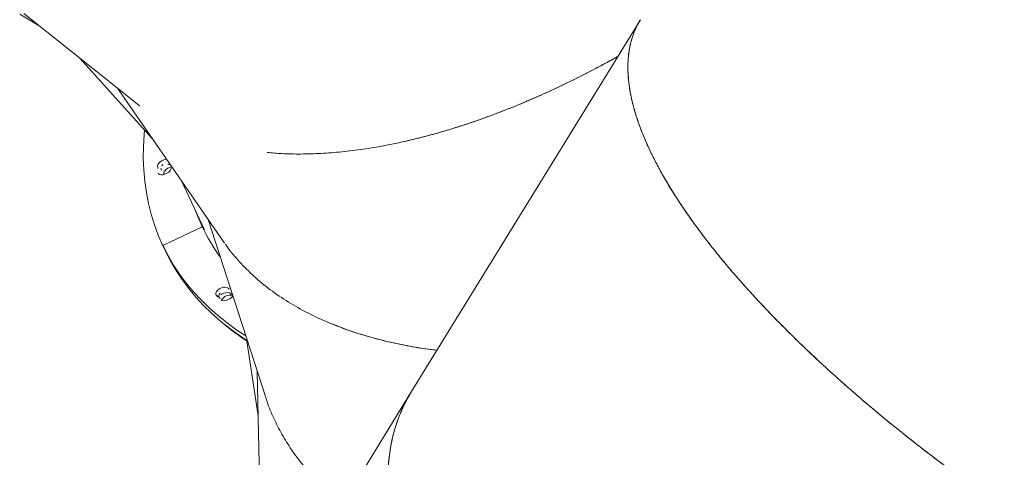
# Model space of a CAD drawing. Extents: x 5459245 to 5462690, y 5971016 to 5972523.
# Tile 48 of 136: x 5462442.36 to 5462442.923, y 5972214.01 to 5972214.26. Entities that reach past the tile are written whole.
import ezdxf

# ---------------------------------------------------------------- set-up
doc = ezdxf.new("R2010")
doc.units = 0
doc.layers.add('A_MAŁA ARCHITEKTURA', color=195, linetype='CONTINUOUS', lineweight=9)

# ---------------------------------------------------------------- blocks, each defined once
blk = doc.blocks.new('MEGA')
at = {"layer": 'A_MAŁA ARCHITEKTURA'}
for p, q in [((5462444.17795949, 5972218.905882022), (5462444.167770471, 5972218.822313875)), ((5462444.176421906, 5972218.907687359), (5462444.176539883, 5972218.894238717)), ((5462444.173031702, 5972218.865465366), (5462444.155694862, 5972218.806112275)), ((5462444.169670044, 5972218.837893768), (5462444.126598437, 5972218.739943)), ((5462444.143888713, 5972218.779263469), (5462444.126767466, 5972218.75296519)), ((5462444.106514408, 5972218.76843369), (5462444.104662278, 5972218.765588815)), ((5462444.104947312, 5972218.76602745), (5462444.106799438, 5972218.768872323)), ((5462444.107074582, 5972218.768381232), (5462444.127122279, 5972218.755336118)), ((5462444.10494152, 5972218.76601773), (5462444.104947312, 5972218.76602745)), ((5462444.132916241, 5972218.754310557), (5462444.063392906, 5972218.67297053)), ((5462444.126464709, 5972218.753375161), (5462444.12686474, 5972218.753114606)), ((5462444.085240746, 5972218.699088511), (5462444.052276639, 5972218.671221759)), ((5462444.073591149, 5972218.684902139), (5462443.983540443, 5972218.627104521)), ((5462444.109303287, 5972218.603746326), (5462443.888243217, 5972218.603746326)), ((5462444.359673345, 5972218.603746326), (5462444.109303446, 5972218.603746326))]:
    blk.add_line(p, q, dxfattribs=at)
at = {"layer": 'A_MAŁA ARCHITEKTURA', "flags": 128}
for points in [[(5462444.157463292, 5972218.812166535), (5462444.155006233, 5972218.810947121), (5462444.148976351, 5972218.807709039), (5462444.143203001, 5972218.804246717), (5462444.137691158, 5972218.800563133), (5462444.13244556, 5972218.796661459), (5462444.127470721, 5972218.792545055), (5462444.122770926, 5972218.788217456), (5462444.118350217, 5972218.783682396), (5462444.1142124, 5972218.778943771), (5462444.110361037, 5972218.774005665), (5462444.106799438, 5972218.768872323)], [(5462444.14067869, 5972218.792744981), (5462444.140291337, 5972218.792217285), (5462444.140242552, 5972218.791500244), (5462444.140537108, 5972218.790664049), (5462444.14114617, 5972218.789790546), (5462444.142010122, 5972218.788965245), (5462444.143044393, 5972218.78826893), (5462444.144147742, 5972218.787769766), (5462444.14521216, 5972218.787516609), (5462444.146133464, 5972218.78753424), (5462444.146821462, 5972218.787820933)], [(5462444.147288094, 5972218.788172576), (5462444.146802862, 5972218.78860875), (5462444.145776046, 5972218.789314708), (5462444.144673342, 5972218.789827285), (5462444.143602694, 5972218.790096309), (5462444.142668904, 5972218.790095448), (5462444.141963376, 5972218.789824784)], [(5462444.149768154, 5972218.792634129), (5462444.149488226, 5972218.792994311), (5462444.148636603, 5972218.793824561), (5462444.14760936, 5972218.794530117), (5462444.14650705, 5972218.79504191), (5462444.145437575, 5972218.795309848), (5462444.144505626, 5972218.795307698), (5462444.143802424, 5972218.795035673)], [(5462444.141963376, 5972218.789824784), (5462444.141565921, 5972218.789543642), (5462444.141452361, 5972218.789462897)], [(5462444.087442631, 5972218.701107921), (5462444.087637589, 5972218.707273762), (5462444.088149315, 5972218.71410253), (5462444.08896992, 5972218.720787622), (5462444.090098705, 5972218.727323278), (5462444.091534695, 5972218.733703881), (5462444.093276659, 5972218.739923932), (5462444.09532309, 5972218.745978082), (5462444.097672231, 5972218.75186112), (5462444.100322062, 5972218.757567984), (5462444.1032703, 5972218.763093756), (5462444.106514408, 5972218.76843369)], [(5462444.107074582, 5972218.768381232), (5462444.106990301, 5972218.768430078), (5462444.106903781, 5972218.768468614), (5462444.106818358, 5972218.768495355), (5462444.106737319, 5972218.768509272), (5462444.106663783, 5972218.76850983), (5462444.106600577, 5972218.768497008), (5462444.106550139, 5972218.768471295), (5462444.106514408, 5972218.76843369)], [(5462444.106799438, 5972218.768872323), (5462444.106779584, 5972218.768824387), (5462444.106776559, 5972218.768767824), (5462444.106790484, 5972218.768704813), (5462444.106820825, 5972218.768637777), (5462444.10686641, 5972218.768569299), (5462444.106925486, 5972218.768502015), (5462444.10699578, 5972218.768438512), (5462444.107074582, 5972218.768381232)], [(5462444.085600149, 5972218.698952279), (5462444.085785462, 5972218.704428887), (5462444.086297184, 5972218.711257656), (5462444.087117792, 5972218.717942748), (5462444.088246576, 5972218.724478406), (5462444.089682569, 5972218.730859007), (5462444.091424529, 5972218.737079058), (5462444.093470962, 5972218.743133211), (5462444.095820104, 5972218.749016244), (5462444.098469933, 5972218.75472311), (5462444.101418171, 5972218.760248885), (5462444.104662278, 5972218.765588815)], [(5462444.133579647, 5972218.763428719), (5462444.131194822, 5972218.76032982), (5462444.127682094, 5972218.755283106)], [(5462444.127397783, 5972218.754845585), (5462444.127417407, 5972218.75489356), (5462444.127420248, 5972218.75495011), (5462444.127406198, 5972218.755013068), (5462444.127375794, 5972218.755080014), (5462444.127330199, 5972218.755148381), (5462444.127271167, 5972218.755215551), (5462444.127200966, 5972218.755278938), (5462444.127122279, 5972218.755336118)], [(5462444.127122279, 5972218.755336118), (5462444.127206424, 5972218.755287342), (5462444.127292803, 5972218.755248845), (5462444.127378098, 5972218.755222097), (5462444.127459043, 5972218.755208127), (5462444.127532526, 5972218.755207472), (5462444.127595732, 5972218.755220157), (5462444.127646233, 5972218.755245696), (5462444.127682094, 5972218.755283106)], [(5462444.098451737, 5972218.727762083), (5462444.098776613, 5972218.728330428), (5462444.099411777, 5972218.728665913), (5462444.100295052, 5972218.728735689), (5462444.101339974, 5972218.728532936), (5462444.102444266, 5972218.728077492), (5462444.103499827, 5972218.727413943), (5462444.104403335, 5972218.726607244), (5462444.105066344, 5972218.725736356), (5462444.105423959, 5972218.724886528), (5462444.105441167, 5972218.72414095)], [(5462444.10308711, 5972218.719411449), (5462444.102835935, 5972218.719415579), (5462444.10179751, 5972218.719603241), (5462444.100693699, 5972218.720045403), (5462444.099632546, 5972218.720698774), (5462444.098717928, 5972218.721499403), (5462444.098039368, 5972218.722368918), (5462444.097663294, 5972218.723222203), (5462444.097626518, 5972218.723975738)], [(5462444.09813871, 5972218.725556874), (5462444.098466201, 5972218.726123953), (5462444.099103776, 5972218.726458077), (5462444.099989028, 5972218.726526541), (5462444.100543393, 5972218.726448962)], [(5462444.099945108, 5972218.725527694), (5462444.100592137, 5972218.725232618), (5462444.101647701, 5972218.724569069), (5462444.102551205, 5972218.72376237), (5462444.103214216, 5972218.722891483), (5462444.103571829, 5972218.722041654), (5462444.103589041, 5972218.721296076)]]:
    blk.add_lwpolyline(points, dxfattribs=at)
at = {"layer": 'A_MAŁA ARCHITEKTURA'}
for centre, radius, start, end in [((5462444.216718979, 5972218.689171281), 0.1266002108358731, 125.1614681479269, 126.9177566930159), ((5462444.216738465, 5972218.692300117), 0.1259930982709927, 125.3724508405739, 127.1340653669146), ((5462444.145108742, 5972218.790102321), 0.002877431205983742, 70.94521536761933, 116.7834750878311), ((5462444.142741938, 5972218.786154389), 0.006308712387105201, 28.95723669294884, 64.82773570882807), ((5462444.22085673, 5972218.690059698), 0.1226314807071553, 126.4155447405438, 127.1369001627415), ((5462444.21667818, 5972218.697230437), 0.1062567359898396, 147.1647115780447, 157.989246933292), ((5462444.22128046, 5972218.699008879), 0.126149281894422, 166.8247696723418, 168.5849293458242), ((5462444.219863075, 5972218.696527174), 0.1251381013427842, 166.5862529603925, 167.6217679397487), ((5462444.097681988, 5972218.717705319), 0.005977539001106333, 21.05778376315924, 89.76057111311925), ((5462444.225411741, 5972218.696053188), 0.1232146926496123, 166.8231251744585, 168.0951966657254), ((5462444.228556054, 5972218.694358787), 0.1433942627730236, 170.4644883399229, 178.3411885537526), ((5462444.22320315, 5972218.693289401), 0.1228491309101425, 166.822051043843, 167.665985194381)]:
    blk.add_arc(centre, radius, start, end, dxfattribs=at)
for points, knots in [([(5462444.167778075, 5972218.822312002), (5462444.167769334, 5972218.822263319), (5462444.167675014, 5972218.821737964), (5462444.167658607, 5972218.821194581), (5462444.16764372, 5972218.820701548)], [0, 0, 0, 0, 0.09266371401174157, 1, 1, 1, 1]), ([(5462444.183224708, 5972218.745668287), (5462444.184450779, 5972218.743202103), (5462444.187249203, 5972218.737573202), (5462444.192500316, 5972218.728742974), (5462444.19876114, 5972218.719172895), (5462444.205772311, 5972218.709545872), (5462444.213431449, 5972218.699971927), (5462444.220733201, 5972218.691610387), (5462444.227412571, 5972218.684456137), (5462444.233351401, 5972218.678408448), (5462444.239599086, 5972218.672351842), (5462444.24615751, 5972218.66629271), (5462444.253028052, 5972218.660237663), (5462444.260645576, 5972218.653828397), (5462444.269097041, 5972218.647062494), (5462444.278474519, 5972218.639945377), (5462444.288366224, 5972218.632827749), (5462444.298776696, 5972218.625725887), (5462444.309439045, 5972218.618833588), (5462444.318757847, 5972218.613111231), (5462444.326562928, 5972218.608514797), (5462444.331457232, 5972218.605693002), (5462444.334301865, 5972218.604116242), (5462444.334969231, 5972218.603746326)], [0, 0, 0, 0, 0.04869451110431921, 0.1111420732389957, 0.1741961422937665, 0.2378580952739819, 0.3021292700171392, 0.3652280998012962, 0.4059832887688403, 0.4471320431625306, 0.4886746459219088, 0.5306113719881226, 0.5729424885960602, 0.6156682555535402, 0.6665329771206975, 0.7183393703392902, 0.7710878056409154, 0.8247786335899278, 0.8794121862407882, 0.9309176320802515, 0.9605761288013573, 0.9907509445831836, 1, 1, 1, 1]), ([(5462444.126605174, 5972218.739939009), (5462444.126582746, 5972218.739894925), (5462444.126340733, 5972218.739419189), (5462444.126168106, 5972218.738903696), (5462444.126011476, 5972218.738435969)], [0, 0, 0, 0, 0.09266339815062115, 1, 1, 1, 1]), ([(5462444.137770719, 5972218.603746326), (5462444.137062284, 5972218.605246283), (5462444.134037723, 5972218.611650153), (5462444.129762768, 5972218.622720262), (5462444.124956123, 5972218.636928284), (5462444.121262, 5972218.650870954), (5462444.11860504, 5972218.664539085), (5462444.117034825, 5972218.677816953), (5462444.11653336, 5972218.690693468), (5462444.117119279, 5972218.703137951), (5462444.118764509, 5972218.715143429), (5462444.121588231, 5972218.726533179), (5462444.124032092, 5972218.734292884), (5462444.125837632, 5972218.738072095), (5462444.126011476, 5972218.738435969)], [0, 0, 0, 0, 0.02951717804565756, 0.1260196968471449, 0.2212400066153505, 0.3170608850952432, 0.4138414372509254, 0.509824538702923, 0.605014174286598, 0.7017030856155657, 0.7979859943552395, 0.8938674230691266, 0.9897812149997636, 1, 1, 1, 1]), ([(5462444.334971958, 5972218.603746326), (5462444.334074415, 5972218.604245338), (5462444.331098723, 5972218.605899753), (5462444.324267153, 5972218.609840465), (5462444.314650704, 5972218.615584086), (5462444.303674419, 5972218.622516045), (5462444.293223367, 5972218.629470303), (5462444.283296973, 5972218.636431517), (5462444.273701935, 5972218.64351984), (5462444.264518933, 5972218.650677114), (5462444.255732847, 5972218.657911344), (5462444.247479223, 5972218.665084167), (5462444.239690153, 5972218.672258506), (5462444.233309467, 5972218.678419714), (5462444.229667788, 5972218.682211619), (5462444.228342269, 5972218.683591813)], [0, 0, 0, 0, 0.02118737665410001, 0.070244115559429, 0.1640652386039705, 0.2561369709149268, 0.3464597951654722, 0.4350342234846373, 0.521860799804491, 0.6120941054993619, 0.698697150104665, 0.7842541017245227, 0.8687656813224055, 0.9522326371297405, 1, 1, 1, 1]), ([(5462444.063398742, 5972218.672965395), (5462444.063364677, 5972218.672929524), (5462444.061057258, 5972218.67049992), (5462444.057101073, 5972218.664994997), (5462444.051527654, 5972218.656485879), (5462444.046693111, 5972218.647223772), (5462444.042534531, 5972218.637396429), (5462444.039052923, 5972218.627009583), (5462444.036341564, 5972218.616018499), (5462444.034753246, 5972218.608232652), (5462444.03427636, 5972218.603977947), (5462444.034250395, 5972218.603746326)], [0, 0, 0, 0, 0.002112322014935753, 0.1430730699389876, 0.2844451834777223, 0.4262338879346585, 0.5684443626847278, 0.7086620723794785, 0.849786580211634, 0.9918225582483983, 1, 1, 1, 1]), ([(5462444.119260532, 5972218.662099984), (5462444.1197221, 5972218.659384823), (5462444.120775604, 5972218.653187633), (5462444.123254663, 5972218.643216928), (5462444.1264784, 5972218.632247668), (5462444.130436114, 5972218.62100199), (5462444.134183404, 5972218.611483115), (5462444.136851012, 5972218.605679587), (5462444.137739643, 5972218.603746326)], [0, 0, 0, 0, 0.1456899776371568, 0.3325279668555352, 0.5211805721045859, 0.7116519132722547, 0.9039459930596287, 1, 1, 1, 1]), ([(5462443.931290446, 5972218.223113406), (5462443.931293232, 5972218.224764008), (5462443.93129824, 5972218.227729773), (5462443.931337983, 5972218.232112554), (5462443.931394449, 5972218.236302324), (5462443.9314766, 5972218.240632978), (5462443.931582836, 5972218.245003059), (5462443.931873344, 5972218.254781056), (5462443.932524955, 5972218.269207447), (5462443.933842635, 5972218.288154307), (5462443.935457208, 5972218.305546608), (5462443.937366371, 5972218.322115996), (5462443.939526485, 5972218.337901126), (5462443.942014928, 5972218.353539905), (5462443.944823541, 5972218.368958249), (5462443.947951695, 5972218.384144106), (5462443.951400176, 5972218.399084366), (5462443.955181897, 5972218.4138019), (5462443.959264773, 5972218.428147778), (5462443.963117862, 5972218.440432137), (5462443.966621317, 5972218.450775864), (5462443.96971941, 5972218.459395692), (5462443.972957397, 5972218.467889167), (5462443.976335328, 5972218.476244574), (5462443.979853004, 5972218.484449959), (5462443.983748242, 5972218.493017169), (5462443.98806049, 5972218.5019056), (5462443.992831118, 5972218.511058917), (5462443.997828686, 5972218.51996955), (5462444.00305334, 5972218.528608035), (5462444.008391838, 5972218.536771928), (5462444.01434854, 5972218.545191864), (5462444.021004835, 5972218.553777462), (5462444.026645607, 5972218.560291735), (5462444.030579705, 5972218.564507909), (5462444.032660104, 5972218.56666591), (5462444.034769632, 5972218.568781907), (5462444.03690823, 5972218.570854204), (5462444.039075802, 5972218.572881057), (5462444.041896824, 5972218.57542365), (5462444.045426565, 5972218.57843624), (5462444.049724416, 5972218.581837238), (5462444.054202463, 5972218.585098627), (5462444.058861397, 5972218.588194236), (5462444.063701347, 5972218.59109691), (5462444.068721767, 5972218.593778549), (5462444.073641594, 5972218.596079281), (5462444.077796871, 5972218.597764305), (5462444.081157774, 5972218.598973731), (5462444.083984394, 5972218.599893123), (5462444.086920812, 5972218.600743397), (5462444.08981407, 5972218.601474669), (5462444.092453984, 5972218.602049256), (5462444.095067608, 5972218.602540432), (5462444.097919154, 5972218.602988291), (5462444.101329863, 5972218.603387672), (5462444.104900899, 5972218.603669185), (5462444.107335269, 5972218.603707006), (5462444.108485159, 5972218.603724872)], [0, 0, 0, 0, 0.008297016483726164, 0.01490794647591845, 0.02203432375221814, 0.02936630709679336, 0.03669435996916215, 0.04403066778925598, 0.07861672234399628, 0.1095088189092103, 0.1402882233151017, 0.1677205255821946, 0.1952751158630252, 0.2229522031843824, 0.2507519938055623, 0.278449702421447, 0.3063702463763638, 0.3345138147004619, 0.3628805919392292, 0.3908125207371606, 0.4088955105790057, 0.4271248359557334, 0.4455005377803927, 0.4640226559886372, 0.4826912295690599, 0.5015062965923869, 0.5241456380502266, 0.547135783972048, 0.5704767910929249, 0.5941687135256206, 0.6182116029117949, 0.6411145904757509, 0.6710306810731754, 0.7018827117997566, 0.7101184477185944, 0.7184184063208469, 0.7267825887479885, 0.7352109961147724, 0.7437036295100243, 0.7522604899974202, 0.7681814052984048, 0.7846337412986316, 0.801617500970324, 0.8191326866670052, 0.8371793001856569, 0.8557573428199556, 0.8748668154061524, 0.891422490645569, 0.9013158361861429, 0.9115829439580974, 0.9222238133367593, 0.9332384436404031, 0.9429689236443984, 0.9508110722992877, 0.9615062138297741, 0.9737730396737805, 0.9876115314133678, 1, 1, 1, 1]), ([(5462444.109303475, 5972218.603734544), (5462444.108405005, 5972218.603731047), (5462444.106529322, 5972218.603723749), (5462444.103840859, 5972218.60357973), (5462444.101402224, 5972218.603381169), (5462444.099791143, 5972218.603205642), (5462444.098855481, 5972218.603090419), (5462444.09844354, 5972218.60303754), (5462444.098068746, 5972218.602987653), (5462444.097731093, 5972218.602941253), (5462444.097430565, 5972218.602898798), (5462444.097167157, 5972218.602860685), (5462444.096883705, 5972218.602818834), (5462444.0951649, 5972218.60255893), (5462444.092071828, 5972218.601998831), (5462444.087751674, 5972218.600982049), (5462444.08369982, 5972218.599819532), (5462444.079569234, 5972218.598434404), (5462444.074814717, 5972218.596591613), (5462444.069431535, 5972218.594146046), (5462444.063781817, 5972218.591155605), (5462444.059431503, 5972218.588533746), (5462444.056293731, 5972218.586484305), (5462444.054288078, 5972218.585118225), (5462444.052322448, 5972218.583724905), (5462444.050396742, 5972218.582306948), (5462444.048510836, 5972218.580866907), (5462444.045158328, 5972218.578216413), (5462444.040413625, 5972218.574179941), (5462444.034380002, 5972218.568477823), (5462444.028588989, 5972218.562454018), (5462444.023040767, 5972218.556149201), (5462444.017602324, 5972218.549439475), (5462444.012592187, 5972218.542743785), (5462444.007968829, 5972218.53610762), (5462444.003811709, 5972218.529761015), (5462443.999790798, 5972218.523244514), (5462443.995906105, 5972218.516572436), (5462443.99215738, 5972218.509758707), (5462443.987248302, 5972218.500327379), (5462443.981347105, 5972218.487998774), (5462443.974686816, 5972218.472438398), (5462443.968486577, 5972218.456251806), (5462443.962701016, 5972218.439338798), (5462443.957343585, 5972218.421708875), (5462443.952465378, 5972218.403529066), (5462443.948088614, 5972218.38492963), (5462443.944212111, 5972218.365945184), (5462443.940835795, 5972218.346607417), (5462443.937965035, 5972218.326993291), (5462443.935688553, 5972218.307886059), (5462443.933941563, 5972218.289335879), (5462443.933006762, 5972218.276210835), (5462443.932525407, 5972218.267860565), (5462443.93233726, 5972218.264324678), (5462443.932164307, 5972218.260779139), (5462443.932006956, 5972218.257232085), (5462443.931870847, 5972218.253828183), (5462443.931751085, 5972218.250478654), (5462443.931638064, 5972218.246929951), (5462443.931572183, 5972218.24441673), (5462443.931536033, 5972218.243037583)], [0, 0, 0, 0, 0.0099846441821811, 0.02084440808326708, 0.02988391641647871, 0.03710315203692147, 0.03876932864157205, 0.04029784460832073, 0.04168869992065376, 0.04294189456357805, 0.04405742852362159, 0.04503530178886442, 0.04587551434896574, 0.04721462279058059, 0.06418341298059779, 0.08036619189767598, 0.09550754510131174, 0.1096074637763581, 0.1268221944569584, 0.1491952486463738, 0.1707487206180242, 0.1914826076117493, 0.1994040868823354, 0.2071990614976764, 0.2148675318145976, 0.2224094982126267, 0.2298249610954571, 0.2371139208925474, 0.262117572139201, 0.2865388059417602, 0.3103776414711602, 0.333634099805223, 0.356308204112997, 0.3800952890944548, 0.3992319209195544, 0.4181354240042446, 0.4368058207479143, 0.455243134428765, 0.4734473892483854, 0.4914186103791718, 0.5284959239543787, 0.5649723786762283, 0.6008482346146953, 0.6370247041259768, 0.6736514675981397, 0.7098777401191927, 0.7457038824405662, 0.7816018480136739, 0.8172680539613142, 0.8527029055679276, 0.888130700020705, 0.9194618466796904, 0.9507856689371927, 0.9569385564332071, 0.9630847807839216, 0.9692368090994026, 0.9754212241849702, 0.981557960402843, 0.9869494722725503, 0.9928384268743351, 1, 1, 1, 1]), ([(5462444.359672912, 5972218.603746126), (5462444.359671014, 5972218.603746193), (5462444.35869582, 5972218.603780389), (5462444.356838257, 5972218.603671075), (5462444.354193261, 5972218.60343744), (5462444.351823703, 5972218.60307524), (5462444.349729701, 5972218.602654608), (5462444.347763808, 5972218.602171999), (5462444.345679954, 5972218.601571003), (5462444.343131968, 5972218.600707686), (5462444.340236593, 5972218.599539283), (5462444.337209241, 5972218.598099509), (5462444.334129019, 5972218.596423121), (5462444.33060451, 5972218.594245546), (5462444.32664075, 5972218.591427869), (5462444.322474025, 5972218.588028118), (5462444.319261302, 5972218.585074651), (5462444.316939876, 5972218.582774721), (5462444.315452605, 5972218.581242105), (5462444.313993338, 5972218.579680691), (5462444.31256202, 5972218.578092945), (5462444.311158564, 5972218.576481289), (5462444.308685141, 5972218.573544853), (5462444.305197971, 5972218.569106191), (5462444.300776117, 5972218.562883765), (5462444.296533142, 5972218.556335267), (5462444.292469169, 5972218.549500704), (5462444.288493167, 5972218.542253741), (5462444.284841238, 5972218.535052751), (5462444.281482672, 5972218.527946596), (5462444.278468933, 5972218.521168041), (5462444.275557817, 5972218.514218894), (5462444.272749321, 5972218.507113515), (5462444.27004327, 5972218.499865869), (5462444.266512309, 5972218.489863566), (5462444.262286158, 5972218.476828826), (5462444.257544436, 5972218.46043344), (5462444.253157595, 5972218.443421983), (5462444.24909668, 5972218.425700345), (5462444.245371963, 5972218.407282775), (5462444.242017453, 5972218.38833632), (5462444.239049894, 5972218.369005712), (5462444.236467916, 5972218.349329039), (5462444.234270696, 5972218.329341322), (5462444.23245996, 5972218.309108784), (5462444.231089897, 5972218.289447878), (5462444.23011097, 5972218.270413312), (5462444.229640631, 5972218.256808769), (5462444.229424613, 5972218.247929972), (5462444.229339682, 5972218.243804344), (5462444.229270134, 5972218.239677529), (5462444.229216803, 5972218.235614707), (5462444.229179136, 5972218.231648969), (5462444.22915428, 5972218.227503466), (5462444.229150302, 5972218.224670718), (5462444.229148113, 5972218.223113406)], [0, 0, 0, 0, 2.781022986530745e-05, 0.01429071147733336, 0.02721633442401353, 0.03880466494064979, 0.04905569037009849, 0.05796939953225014, 0.06770865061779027, 0.07973683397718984, 0.09555270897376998, 0.1105318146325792, 0.1246741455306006, 0.1414568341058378, 0.1633117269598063, 0.1844377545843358, 0.2048349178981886, 0.212648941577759, 0.220350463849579, 0.2279394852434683, 0.2354160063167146, 0.2427800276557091, 0.2500315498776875, 0.2745309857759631, 0.2984949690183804, 0.3219235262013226, 0.3448166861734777, 0.3671744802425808, 0.3905595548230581, 0.4093445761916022, 0.4279136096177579, 0.4462666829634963, 0.4644038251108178, 0.4823250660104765, 0.5000304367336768, 0.5364338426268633, 0.5722833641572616, 0.6075793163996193, 0.6431476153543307, 0.6791309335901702, 0.7147515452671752, 0.7500098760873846, 0.7852625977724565, 0.8203165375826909, 0.855172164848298, 0.8900196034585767, 0.9208198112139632, 0.9516012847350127, 0.9585155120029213, 0.9654282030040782, 0.972313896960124, 0.9792218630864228, 0.9858037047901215, 0.9921955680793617, 1, 1, 1, 1]), ([(5462444.229328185, 5972218.243037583), (5462444.229359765, 5972218.24468552), (5462444.229416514, 5972218.247646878), (5462444.229524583, 5972218.252019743), (5462444.22964103, 5972218.256198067), (5462444.229778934, 5972218.260513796), (5462444.229935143, 5972218.264865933), (5462444.230323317, 5972218.274597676), (5462444.231059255, 5972218.288931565), (5462444.232363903, 5972218.307701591), (5462444.233857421, 5972218.324880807), (5462444.235551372, 5972218.341204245), (5462444.237415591, 5972218.356723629), (5462444.239519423, 5972218.372073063), (5462444.241852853, 5972218.387157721), (5462444.24441475, 5972218.401967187), (5462444.24720526, 5972218.416490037), (5462444.25023868, 5972218.430768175), (5462444.253486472, 5972218.44464229), (5462444.256527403, 5972218.456476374), (5462444.25927499, 5972218.466403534), (5462444.261695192, 5972218.474656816), (5462444.264217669, 5972218.482775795), (5462444.266842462, 5972218.490748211), (5462444.269569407, 5972218.498561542), (5462444.27257444, 5972218.506679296), (5462444.275886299, 5972218.515061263), (5462444.279535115, 5972218.523651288), (5462444.283351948, 5972218.53198925), (5462444.287336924, 5972218.540043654), (5462444.291393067, 5972218.547602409), (5462444.295896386, 5972218.55533073), (5462444.30090935, 5972218.563142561), (5462444.305074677, 5972218.568909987), (5462444.307882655, 5972218.57250422), (5462444.309221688, 5972218.574166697), (5462444.310577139, 5972218.575797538), (5462444.311948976, 5972218.577395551), (5462444.313337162, 5972218.578959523), (5462444.314741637, 5972218.580488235), (5462444.3171878, 5972218.583057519), (5462444.320789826, 5972218.586557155), (5462444.325674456, 5972218.590711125), (5462444.329917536, 5972218.59378648), (5462444.333414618, 5972218.59599051), (5462444.336072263, 5972218.59749996), (5462444.338751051, 5972218.598851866), (5462444.341275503, 5972218.59996822), (5462444.343904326, 5972218.600984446), (5462444.346762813, 5972218.601917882), (5462444.35009803, 5972218.602767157), (5462444.353493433, 5972218.603359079), (5462444.356716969, 5972218.603695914), (5462444.35873363, 5972218.603721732), (5462444.359673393, 5972218.603733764)], [0, 0, 0, 0, 0.008556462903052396, 0.01537601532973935, 0.02272659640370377, 0.03028891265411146, 0.03784577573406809, 0.04541158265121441, 0.08108032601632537, 0.1129429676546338, 0.1446689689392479, 0.1729331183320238, 0.2013478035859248, 0.2299132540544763, 0.2586296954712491, 0.287145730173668, 0.3159215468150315, 0.3449573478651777, 0.3742533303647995, 0.4030493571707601, 0.4216652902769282, 0.4404489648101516, 0.4594004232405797, 0.4785197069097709, 0.4978068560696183, 0.5172619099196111, 0.5405227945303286, 0.5641866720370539, 0.5882535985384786, 0.6127236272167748, 0.6375968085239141, 0.6611391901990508, 0.6918550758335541, 0.7236706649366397, 0.7309647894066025, 0.7383143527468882, 0.7457193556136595, 0.7531797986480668, 0.7606956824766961, 0.7682670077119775, 0.7758937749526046, 0.8000912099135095, 0.8257888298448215, 0.852986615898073, 0.8663295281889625, 0.8800058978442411, 0.8940157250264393, 0.907526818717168, 0.9187009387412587, 0.9342074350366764, 0.9511196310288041, 0.9694375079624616, 0.9857579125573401, 1, 1, 1, 1]), ([(5462444.543774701, 5972218.223113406), (5462444.543775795, 5972218.224764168), (5462444.543777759, 5972218.227730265), (5462444.543796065, 5972218.232113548), (5462444.543821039, 5972218.236303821), (5462444.543857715, 5972218.240634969), (5462444.543905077, 5972218.245005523), (5462444.544034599, 5972218.254784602), (5462444.544325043, 5972218.269212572), (5462444.544912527, 5972218.288161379), (5462444.545632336, 5972218.305555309), (5462444.546483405, 5972218.322126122), (5462444.547446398, 5972218.337912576), (5462444.548555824, 5972218.353552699), (5462444.54980798, 5972218.368972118), (5462444.551202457, 5972218.384158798), (5462444.552739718, 5972218.39909964), (5462444.554425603, 5972218.413817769), (5462444.556245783, 5972218.428164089), (5462444.557963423, 5972218.440448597), (5462444.559525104, 5972218.45079223), (5462444.560906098, 5972218.459411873), (5462444.562349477, 5972218.467905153), (5462444.563855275, 5972218.476260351), (5462444.565423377, 5972218.484465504), (5462444.567159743, 5972218.493032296), (5462444.569081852, 5972218.501920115), (5462444.571208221, 5972218.511072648), (5462444.573435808, 5972218.519982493), (5462444.575764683, 5972218.528620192), (5462444.578144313, 5972218.536783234), (5462444.580799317, 5972218.545202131), (5462444.583765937, 5972218.553786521), (5462444.586280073, 5972218.560299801), (5462444.588033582, 5972218.564515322), (5462444.58896087, 5972218.566672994), (5462444.589901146, 5972218.56878867), (5462444.590854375, 5972218.570860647), (5462444.59182051, 5972218.572887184), (5462444.593077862, 5972218.575429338), (5462444.594650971, 5972218.578441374), (5462444.596566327, 5972218.581841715), (5462444.598562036, 5972218.585102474), (5462444.60063846, 5972218.588197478), (5462444.602795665, 5972218.591099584), (5462444.605033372, 5972218.593780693), (5462444.607226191, 5972218.596080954), (5462444.609078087, 5972218.597765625), (5462444.61057595, 5972218.598974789), (5462444.611835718, 5972218.599893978), (5462444.613144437, 5972218.600744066), (5462444.61443392, 5972218.601475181), (5462444.615610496, 5972218.602049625), (5462444.616775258, 5972218.602540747), (5462444.618046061, 5972218.602988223), (5462444.61956613, 5972218.603388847), (5462444.621279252, 5972218.603685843), (5462444.62248578, 5972218.603725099), (5462444.62311983, 5972218.603745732)], [0, 0, 0, 0, 0.008272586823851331, 0.01486424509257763, 0.02196982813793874, 0.02928030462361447, 0.03658686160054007, 0.04390167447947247, 0.07838637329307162, 0.1091879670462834, 0.1398769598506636, 0.1672285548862, 0.1947023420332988, 0.2222985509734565, 0.2500174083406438, 0.2776333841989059, 0.3054719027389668, 0.3335331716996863, 0.3618173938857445, 0.3896675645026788, 0.4076972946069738, 0.4258730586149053, 0.4441949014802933, 0.4626628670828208, 0.4812769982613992, 0.5000373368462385, 0.5226098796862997, 0.5455324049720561, 0.5688049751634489, 0.5924276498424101, 0.6164004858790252, 0.6392362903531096, 0.6690643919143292, 0.699825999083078, 0.7080376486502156, 0.7163133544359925, 0.7246531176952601, 0.733056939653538, 0.741524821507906, 0.7500567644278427, 0.7659308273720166, 0.7823348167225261, 0.7992687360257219, 0.8167325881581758, 0.8347263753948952, 0.8532500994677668, 0.8723037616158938, 0.8888109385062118, 0.8986752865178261, 0.9089123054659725, 0.9195219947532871, 0.9305043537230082, 0.9402063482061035, 0.9480255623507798, 0.9586893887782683, 0.9709202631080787, 0.9847181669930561, 1, 1, 1, 1]), ([(5462444.543884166, 5972218.243037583), (5462444.543903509, 5972218.244666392), (5462444.543938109, 5972218.247580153), (5462444.544000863, 5972218.251875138), (5462444.544070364, 5972218.255972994), (5462444.544152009, 5972218.260214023), (5462444.544244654, 5972218.264497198), (5462444.544474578, 5972218.27406919), (5462444.54490994, 5972218.288166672), (5462444.54568019, 5972218.30663329), (5462444.54656142, 5972218.323540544), (5462444.54756071, 5972218.339612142), (5462444.548659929, 5972218.354897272), (5462444.549899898, 5972218.370020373), (5462444.551275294, 5972218.384894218), (5462444.552785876, 5972218.399508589), (5462444.554431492, 5972218.413852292), (5462444.556219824, 5972218.427962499), (5462444.558134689, 5972218.441687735), (5462444.559928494, 5972218.453410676), (5462444.561550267, 5972218.463257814), (5462444.56297895, 5972218.4714514), (5462444.564467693, 5972218.479516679), (5462444.566016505, 5972218.487442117), (5462444.567625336, 5972218.495215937), (5462444.569400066, 5972218.503309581), (5462444.571357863, 5972218.511683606), (5462444.573516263, 5972218.520283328), (5462444.575772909, 5972218.528641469), (5462444.578127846, 5972218.536728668), (5462444.580526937, 5972218.544343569), (5462444.583194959, 5972218.552161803), (5462444.586168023, 5972218.560097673), (5462444.588681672, 5972218.566088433), (5462444.590434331, 5972218.56995499), (5462444.591361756, 5972218.571932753), (5462444.59230207, 5972218.573869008), (5462444.593255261, 5972218.575762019), (5462444.594221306, 5972218.577610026), (5462444.595772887, 5972218.58046512), (5462444.597973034, 5972218.58421475), (5462444.600890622, 5972218.588603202), (5462444.603415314, 5972218.591881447), (5462444.605488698, 5972218.594254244), (5462444.607059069, 5972218.595892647), (5462444.608643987, 5972218.597383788), (5462444.610154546, 5972218.598651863), (5462444.611801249, 5972218.599882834), (5462444.613652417, 5972218.601072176), (5462444.6152073, 5972218.601868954), (5462444.616238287, 5972218.602313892), (5462444.616693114, 5972218.602497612), (5462444.617135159, 5972218.6026638), (5462444.617470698, 5972218.60278104), (5462444.617708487, 5972218.602860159), (5462444.617876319, 5972218.602914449), (5462444.618076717, 5972218.602977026), (5462444.618481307, 5972218.603098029), (5462444.619156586, 5972218.603279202), (5462444.620169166, 5972218.60349585), (5462444.621078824, 5972218.60362814), (5462444.621816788, 5972218.603697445), (5462444.622314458, 5972218.603728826), (5462444.622751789, 5972218.603745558), (5462444.623023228, 5972218.603744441), (5462444.623120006, 5972218.603744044)], [0, 0, 0, 0, 0.008457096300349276, 0.01512880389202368, 0.02232134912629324, 0.02977008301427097, 0.03720812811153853, 0.04464478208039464, 0.07972135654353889, 0.1110500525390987, 0.1422497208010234, 0.1700460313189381, 0.1979856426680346, 0.2260687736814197, 0.2542956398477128, 0.282349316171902, 0.3106494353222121, 0.3391961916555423, 0.3679897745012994, 0.396310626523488, 0.4146280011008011, 0.4331038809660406, 0.45173830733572, 0.4705313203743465, 0.4894829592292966, 0.5085932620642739, 0.5315043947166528, 0.5547933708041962, 0.5784602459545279, 0.6025050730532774, 0.6269279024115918, 0.6501167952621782, 0.6803868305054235, 0.7116720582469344, 0.7200343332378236, 0.7284662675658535, 0.736967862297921, 0.7455391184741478, 0.7541800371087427, 0.7628906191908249, 0.7869609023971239, 0.8123590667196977, 0.8390851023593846, 0.8521458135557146, 0.8655016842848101, 0.8791527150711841, 0.892414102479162, 0.9037335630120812, 0.92070065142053, 0.9389744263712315, 0.9427175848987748, 0.9465111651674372, 0.9503551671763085, 0.9537730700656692, 0.9548999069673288, 0.9562976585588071, 0.9579663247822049, 0.9599059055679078, 0.966402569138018, 0.9748257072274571, 0.9851753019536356, 0.9890939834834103, 0.9932311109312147, 0.9975866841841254, 0.9999999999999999, 0.9999999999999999, 0.9999999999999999, 0.9999999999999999])]:
    blk.add_open_spline(points, degree=3, knots=knots, dxfattribs=at)

msp = doc.modelspace()

# ---------------------------------------------------------------- block references
at = {"layer": 'A_MAŁA ARCHITEKTURA', "color": 6, "rotation": 58.39971502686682}
msp.add_blockref('MEGA', (7686859.594493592, -1809666.166885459), dxfattribs=at)

doc.saveas('drawing.dxf')
